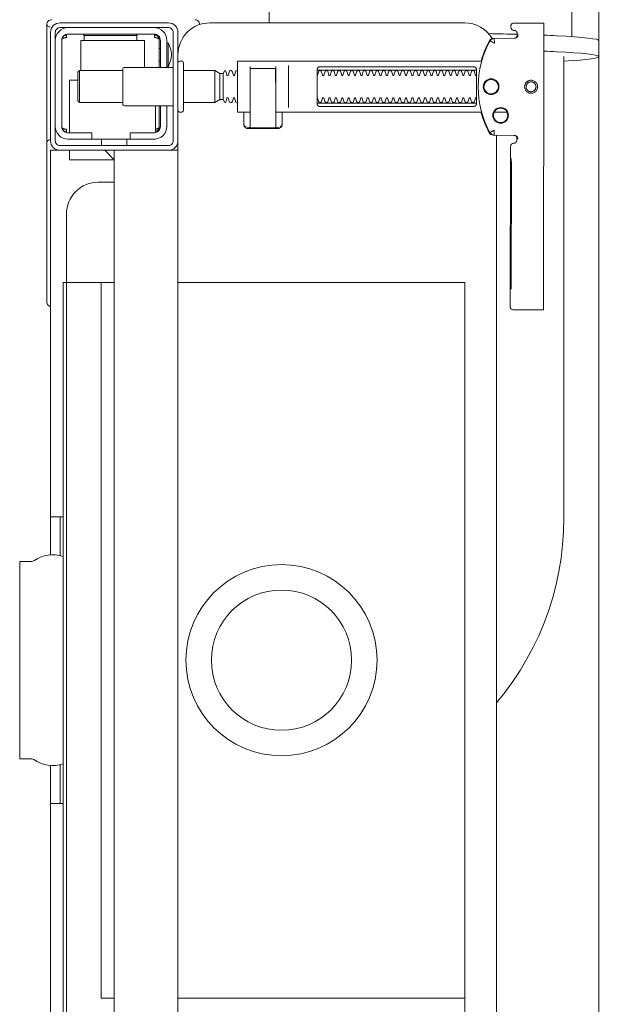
# Model space of a CAD drawing. Header units: millimetres. Extents: x -2274 to 12297, y -16157 to 26321.
# Tile 14 of 256: x -1188 to -1170, y -9962 to -9931. Entities that reach past the tile are written whole.
import ezdxf

# ---------------------------------------------------------------- set-up
doc = ezdxf.new("R2010")
doc.units = ezdxf.units.MM
doc.layers.add('-ŚCIANY NOŚNE', color=4, linetype='Continuous', lineweight=53)

msp = doc.modelspace()

# ---------------------------------------------------------------- linework, layer by layer
at = {"layer": '-ŚCIANY NOŚNE', "color": 253, "lineweight": 13}
msp.add_line((-1170, -9893), (-1170, -9994.451), dxfattribs=at)
at = {"color": 253, "lineweight": 13}
for points in [[(-1180.35, -9931.321), (-1180.35, -9930.382)], [(-1170.85, -9931.754), (-1170.85, -9930.382)], [(-1182.542, -9931.32), (-1182.538, -9931.334), (-1182.536, -9931.345), (-1182.534, -9931.359), (-1182.534, -9931.373)], [(-1171.726, -9931.482), (-1171.744, -9940.173)], [(-1186.827, -9934.685), (-1186.817, -9934.696), (-1186.809, -9934.703), (-1186.802, -9934.709), (-1186.792, -9934.715), (-1186.783, -9934.721), (-1186.773, -9934.725), (-1186.764, -9934.729), (-1186.753, -9934.732), (-1186.743, -9934.735), (-1186.732, -9934.737), (-1186.722, -9934.738), (-1186.712, -9934.738), (-1186.713, -9934.728), (-1186.713, -9934.715), (-1186.713, -9934.691), (-1186.713, -9934.681), (-1186.713, -9934.671), (-1186.712, -9934.66), (-1186.722, -9934.66), (-1186.732, -9934.659), (-1186.743, -9934.659), (-1186.753, -9934.657), (-1186.763, -9934.656), (-1186.773, -9934.654), (-1186.784, -9934.651), (-1186.794, -9934.648), (-1186.804, -9934.645), (-1186.814, -9934.641), (-1186.824, -9934.636), (-1186.833, -9934.631), (-1186.842, -9934.624), (-1186.85, -9934.617), (-1186.856, -9934.609), (-1186.863, -9934.596), (-1186.863, -9931.846), (-1186.852, -9931.828), (-1186.845, -9931.82), (-1186.836, -9931.814), (-1186.827, -9931.808), (-1186.818, -9931.803), (-1186.808, -9931.799), (-1186.798, -9931.795), (-1186.787, -9931.792), (-1186.776, -9931.789), (-1186.766, -9931.787), (-1186.756, -9931.786), (-1186.745, -9931.784), (-1186.734, -9931.783), (-1186.723, -9931.783), (-1186.713, -9931.782), (-1186.714, -9931.704), (-1186.724, -9931.705), (-1186.735, -9931.706), (-1186.745, -9931.708), (-1186.755, -9931.711), (-1186.766, -9931.714), (-1186.775, -9931.718), (-1186.785, -9931.723), (-1186.794, -9931.729), (-1186.803, -9931.735), (-1186.812, -9931.742), (-1186.82, -9931.75), (-1186.827, -9931.758)], [(-1186.164, -9931.671), (-1186.164, -9931.689), (-1186.164, -9931.706), (-1186.163, -9931.719), (-1186.163, -9931.73)], [(-1184.502, -9931.73), (-1184.502, -9931.719), (-1184.502, -9931.706), (-1184.502, -9931.689), (-1184.502, -9931.671)], [(-1172.551, -9931.728), (-1172.551, -9931.713), (-1172.552, -9931.683), (-1172.56, -9931.728), (-1172.567, -9931.744), (-1172.575, -9931.758), (-1172.586, -9931.77), (-1172.599, -9931.781), (-1172.614, -9931.789), (-1172.629, -9931.795), (-1172.646, -9931.798)], [(-1186.263, -9932.821), (-1186.263, -9931.871), (-1184.263, -9931.871), (-1184.263, -9932.721)], [(-1183.803, -9931.843), (-1183.803, -9932.721)], [(-1183.763, -9932.121), (-1183.803, -9932.121)], [(-1170, -9932.38), (-1170, -9931.88)], [(-1171.1, -9932.38), (-1171.1, -9946.867), (-1171.11, -9947.286), (-1171.139, -9947.705), (-1171.188, -9948.121), (-1171.256, -9948.535), (-1171.343, -9948.945), (-1171.45, -9949.351), (-1171.575, -9949.751), (-1171.719, -9950.145), (-1171.881, -9950.532), (-1172.061, -9950.911), (-1172.258, -9951.281), (-1172.472, -9951.642), (-1172.703, -9951.992), (-1172.95, -9952.331), (-1173.213, -9952.658)], [(-1183.763, -9932.521), (-1183.803, -9932.521)], [(-1180.945, -9932.688), (-1180.945, -9932.771), (-1180.935, -9932.754), (-1180.925, -9932.751)], [(-1180.145, -9932.688), (-1180.145, -9933.795), (-1180.145, -9933.954)], [(-1179.745, -9933.98), (-1179.745, -9932.663)], [(-1184.943, -9932.821), (-1186.305, -9932.821), (-1186.355, -9932.871), (-1186.355, -9933.771), (-1186.305, -9933.821), (-1184.943, -9933.821)], [(-1186.305, -9933.821), (-1186.305, -9932.821)], [(-1182.055, -9933.821), (-1182.055, -9932.821)], [(-1181.899, -9933.731), (-1181.899, -9932.911)], [(-1181.793, -9932.911), (-1181.793, -9933.731)], [(-1173.945, -9932.801), (-1178.745, -9932.801)], [(-1186.355, -9933.121), (-1186.613, -9933.121), (-1186.613, -9934.771)], [(-1183.913, -9934.657), (-1183.897, -9934.655), (-1183.885, -9934.652), (-1183.875, -9934.649), (-1183.864, -9934.646), (-1183.854, -9934.642), (-1183.844, -9934.638), (-1183.834, -9934.632), (-1183.826, -9934.627), (-1183.818, -9934.62), (-1183.811, -9934.611), (-1183.806, -9934.603), (-1183.803, -9934.593), (-1183.803, -9934.603), (-1183.805, -9934.613), (-1183.807, -9934.625), (-1183.81, -9934.635), (-1183.814, -9934.645), (-1183.818, -9934.655), (-1183.823, -9934.664), (-1183.83, -9934.675), (-1183.838, -9934.685), (-1183.847, -9934.694), (-1183.856, -9934.703), (-1183.867, -9934.711), (-1183.877, -9934.718), (-1183.889, -9934.724), (-1183.9, -9934.729), (-1183.913, -9934.733), (-1183.913, -9933.921)], [(-1183.803, -9933.921), (-1183.803, -9934.599)], [(-1178.745, -9933.841), (-1173.945, -9933.841)], [(-1179.95, -9934.121), (-1179.945, -9934.154), (-1179.945, -9934.501), (-1179.945, -9934.512), (-1179.947, -9934.523), (-1179.955, -9934.532), (-1179.957, -9934.542), (-1179.958, -9934.559), (-1179.958, -9934.569), (-1179.96, -9934.58), (-1179.967, -9934.591), (-1179.98, -9934.596), (-1180.007, -9934.596), (-1180.009, -9934.61), (-1180.012, -9934.62), (-1180.019, -9934.628), (-1180.033, -9934.634), (-1181.057, -9934.634), (-1181.069, -9934.63), (-1181.077, -9934.62), (-1181.083, -9934.596), (-1181.109, -9934.596), (-1181.12, -9934.593), (-1181.127, -9934.586), (-1181.131, -9934.575), (-1181.132, -9934.559), (-1181.132, -9934.546), (-1181.134, -9934.532), (-1181.142, -9934.524), (-1181.145, -9934.514), (-1181.145, -9934.501), (-1181.145, -9934.154), (-1181.139, -9934.121)], [(-1173.683, -9934.121), (-1180.145, -9934.121)], [(-1172.883, -9934.121), (-1173.288, -9934.121)], [(-1181.085, -9934.583), (-1181.13, -9934.549), (-1181.144, -9934.492)], [(-1180.964, -9934.608), (-1180.991, -9934.607), (-1181.044, -9934.598)], [(-1180.045, -9934.598), (-1180.099, -9934.607), (-1180.125, -9934.608)], [(-1179.945, -9934.492), (-1179.96, -9934.549), (-1180.005, -9934.583)], [(-1173.316, -9934.842), (-1172.66, -9934.855), (-1172.645, -9934.857), (-1172.629, -9934.861), (-1172.615, -9934.867), (-1172.601, -9934.876), (-1172.59, -9934.886), (-1172.58, -9934.899), (-1172.572, -9934.913), (-1172.566, -9934.927), (-1172.558, -9934.973), (-1172.558, -9934.941), (-1172.558, -9934.926)], [(-1173.213, -9967.814), (-1173.213, -9934.844)], [(-1185.613, -9935.171), (-1185.613, -9934.971)], [(-1184.813, -9935.171), (-1184.813, -9934.971)], [(-1187.213, -9948.016), (-1187.213, -9935.321), (-1186.913, -9935.321)], [(-1185.213, -9935.621), (-1186.613, -9935.621), (-1186.613, -9935.321)], [(-1185.513, -9967.321), (-1185.213, -9967.021), (-1185.213, -9967.321), (-1185.213, -9935.321), (-1185.213, -9935.621), (-1185.513, -9935.321)], [(-1184.813, -9935.321), (-1183.613, -9935.321)], [(-1183.513, -9935.321), (-1183.213, -9935.321), (-1183.213, -9967.321), (-1183.513, -9967.321)], [(-1172.758, -9936.126), (-1172.764, -9939.126)], [(-1172.754, -9939.126), (-1172.748, -9936.126)], [(-1185.213, -9961.923), (-1185.621, -9961.923), (-1185.621, -9939.474)], [(-1183.213, -9939.474), (-1174.213, -9939.474), (-1174.213, -9962.474), (-1183.213, -9962.474)], [(-1187.213, -9946.821), (-1186.813, -9946.821)], [(-1186.913, -9946.821), (-1186.913, -9948.038)], [(-1186.913, -9967.321), (-1187.213, -9967.321), (-1187.213, -9954.626)], [(-1186.913, -9954.604), (-1186.913, -9955.821)], [(-1186.813, -9955.821), (-1187.213, -9955.821)], [(-1174.213, -9961.923), (-1183.213, -9961.923)]]:
    msp.add_lwpolyline(points, dxfattribs=at)
for points in [[(-1187.332, -9935.084), (-1187.332, -9935.072), (-1187.332, -9935.052), (-1187.332, -9935.027), (-1187.331, -9934.998), (-1187.331, -9934.964), (-1187.331, -9934.928), (-1187.331, -9934.894), (-1187.331, -9931.55), (-1187.331, -9931.48), (-1187.332, -9931.418), (-1187.332, -9931.373), (-1187.331, -9931.36), (-1187.33, -9931.348), (-1187.328, -9931.337), (-1187.322, -9931.318, 0.517033), (-1187.228, -9931.451)], [(-1187.182, -9931.222, 0.198909), (-1187.288, -9931.266, 0.091301), (-1187.319, -9931.31)], [(-1186.663, -9931.471, 0.414214), (-1187.063, -9931.871)], [(-1183.963, -9931.471, -0.414214), (-1183.563, -9931.871), (-1183.563, -9932.696), (-1183.525, -9932.696), (-1183.525, -9931.946), (-1183.563, -9931.946)], [(-1183.213, -9935.328), (-1183.213, -9934.073, 0.405519), (-1183.163, -9934.121), (-1183.093, -9934.121, 0.414214), (-1183.043, -9934.071), (-1183.043, -9932.571, 0.414214), (-1183.093, -9932.521), (-1183.163, -9932.521, 0.405519), (-1183.213, -9932.57), (-1183.213, -9932.321, -0.414214), (-1182.213, -9931.321), (-1174.213, -9931.321, -0.266001), (-1173.35, -9931.815)], [(-1182.546, -9931.31, 0.091301), (-1182.577, -9931.266, 0.198909), (-1182.683, -9931.222)], [(-1182.541, -9931.377, 0.170835), (-1182.546, -9931.31)], [(-1171.727, -9931.332), (-1172.627, -9931.326, 0.009369), (-1172.67, -9931.328), (-1172.687, -9931.33), (-1172.704, -9931.335), (-1172.719, -9931.343), (-1172.733, -9931.353), (-1172.745, -9931.366), (-1172.755, -9931.381), (-1172.762, -9931.397), (-1172.765, -9931.414), (-1172.766, -9931.426), (-1172.767, -9931.441)], [(-1172.568, -9931.745), (-1172.567, -9931.656, 0.282591), (-1172.623, -9931.568), (-1172.632, -9931.564), (-1172.642, -9931.56), (-1172.652, -9931.558), (-1172.667, -9931.557, -0.415352), (-1172.767, -9931.457)], [(-1183.763, -9932.721), (-1183.763, -9931.871, 0.414214), (-1183.963, -9931.671), (-1186.663, -9931.671, 0.414214), (-1186.863, -9931.871), (-1186.863, -9934.571, 0.414214), (-1186.663, -9934.771), (-1185.913, -9934.771), (-1185.913, -9934.971), (-1183.963, -9934.971)], [(-1186.156, -9931.871), (-1186.156, -9931.806), (-1186.156, -9931.779), (-1186.157, -9931.761), (-1186.157, -9931.754, 0.116465), (-1186.162, -9931.732), (-1186.168, -9931.72), (-1184.497, -9931.72), (-1184.503, -9931.732, 0.116465), (-1184.508, -9931.754), (-1184.509, -9931.779), (-1184.509, -9931.806), (-1184.509, -9931.871)], [(-1173.312, -9931.809), (-1173.33, -9931.81), (-1173.34, -9931.812), (-1173.35, -9931.815), (-1173.361, -9931.818), (-1173.371, -9931.823), (-1173.381, -9931.828), (-1173.389, -9931.833), (-1173.398, -9931.839), (-1173.407, -9931.846), (-1173.414, -9931.854), (-1173.421, -9931.861), (-1173.428, -9931.87), (-1173.434, -9931.878), (-1173.439, -9931.887), (-1173.479, -9931.963), (-1173.517, -9932.04), (-1173.553, -9932.118), (-1173.587, -9932.197), (-1173.618, -9932.277), (-1173.647, -9932.357), (-1173.674, -9932.439), (-1173.698, -9932.521), (-1181.325, -9932.521, 0.414214), (-1181.345, -9932.541), (-1181.345, -9933.776), (-1181.345, -9934.101, 0.414214), (-1181.325, -9934.121), (-1180.945, -9934.121)], [(-1172.536, -9931.698), (-1172.543, -9931.734), (-1172.564, -9931.766), (-1172.596, -9931.788), (-1172.631, -9931.798), (-1173.287, -9931.808), (-1173.292, -9931.808, 0.265347), (-1173.419, -9931.886, 0.125711), (-1173.789, -9933.324, 0.125711), (-1173.425, -9934.763, 0.26954), (-1173.296, -9934.842), (-1172.641, -9934.854), (-1172.619, -9934.857), (-1172.598, -9934.865), (-1172.579, -9934.877), (-1172.564, -9934.893), (-1172.552, -9934.912), (-1172.545, -9934.933), (-1172.543, -9934.953)], [(-1183.525, -9932.696, 0.119096), (-1183.416, -9932.321, 0.119096), (-1183.525, -9931.946)], [(-1183.363, -9932.721), (-1184.893, -9932.721, 0.414214), (-1184.943, -9932.771), (-1184.943, -9933.871, 0.414214), (-1184.893, -9933.921), (-1183.363, -9933.921)], [(-1181.345, -9932.821), (-1181.369, -9932.821, -0.050055), (-1181.395, -9932.836), (-1181.436, -9932.958, -0.719897), (-1181.474, -9932.958), (-1181.514, -9932.836, -0.050055), (-1181.541, -9932.821), (-1181.569, -9932.821, -0.050055), (-1181.595, -9932.836), (-1181.636, -9932.958, -0.719897), (-1181.674, -9932.958), (-1181.714, -9932.836, -0.050055), (-1181.741, -9932.821), (-1181.793, -9932.911), (-1181.899, -9932.911), (-1182.055, -9932.821), (-1183.043, -9932.821)], [(-1180.165, -9932.751), (-1180.924, -9932.751), (-1180.165, -9932.751), (-1180.154, -9932.754), (-1180.147, -9932.762), (-1180.145, -9933.626), (-1180.145, -9934.596, -0.414214), (-1180.165, -9934.616), (-1180.925, -9934.616, -0.414214), (-1180.945, -9934.596), (-1180.945, -9932.778), (-1180.94, -9932.769), (-1180.925, -9932.762)], [(-1178.845, -9932.968, 0.182836), (-1178.836, -9932.958), (-1178.795, -9932.836, 0.050055), (-1178.769, -9932.821), (-1178.741, -9932.821, 0.050055), (-1178.714, -9932.836), (-1178.674, -9932.958, 0.719897), (-1178.636, -9932.958), (-1178.595, -9932.836, 0.050055), (-1178.569, -9932.821), (-1178.541, -9932.821, 0.050055), (-1178.514, -9932.836), (-1178.474, -9932.958, 0.719897), (-1178.436, -9932.958), (-1178.395, -9932.836, 0.050055), (-1178.369, -9932.821), (-1178.341, -9932.821, 0.050055), (-1178.314, -9932.836), (-1178.274, -9932.958, 0.719897), (-1178.236, -9932.958), (-1178.195, -9932.836, 0.050055), (-1178.169, -9932.821), (-1178.141, -9932.821, 0.050055), (-1178.114, -9932.836), (-1178.074, -9932.958, 0.719897), (-1178.036, -9932.958), (-1177.995, -9932.836, 0.050055), (-1177.969, -9932.821), (-1177.941, -9932.821, 0.050055), (-1177.914, -9932.836), (-1177.874, -9932.958, 0.719897), (-1177.836, -9932.958), (-1177.795, -9932.836, 0.050055), (-1177.769, -9932.821), (-1177.741, -9932.821, 0.050055), (-1177.714, -9932.836), (-1177.674, -9932.958, 0.719897), (-1177.636, -9932.958), (-1177.595, -9932.836, 0.050055), (-1177.569, -9932.821), (-1177.541, -9932.821, 0.050055), (-1177.514, -9932.836), (-1177.474, -9932.958, 0.719897), (-1177.436, -9932.958), (-1177.395, -9932.836, 0.050055), (-1177.369, -9932.821), (-1177.341, -9932.821, 0.050055), (-1177.314, -9932.836), (-1177.274, -9932.958, 0.719897), (-1177.236, -9932.958), (-1177.195, -9932.836, 0.050055), (-1177.169, -9932.821), (-1177.141, -9932.821, 0.050055), (-1177.114, -9932.836), (-1177.074, -9932.958, 0.719897), (-1177.036, -9932.958), (-1176.995, -9932.836, 0.050055), (-1176.969, -9932.821), (-1176.941, -9932.821, 0.050055), (-1176.914, -9932.836), (-1176.874, -9932.958, 0.719897), (-1176.836, -9932.958), (-1176.795, -9932.836, 0.050055), (-1176.769, -9932.821), (-1176.741, -9932.821, 0.050055), (-1176.714, -9932.836), (-1176.674, -9932.958, 0.719897), (-1176.636, -9932.958), (-1176.595, -9932.836, 0.050055), (-1176.569, -9932.821), (-1176.541, -9932.821, 0.050055), (-1176.514, -9932.836), (-1176.474, -9932.958, 0.719897), (-1176.436, -9932.958), (-1176.395, -9932.836, 0.050055), (-1176.369, -9932.821), (-1176.341, -9932.821, 0.050055), (-1176.314, -9932.836), (-1176.274, -9932.958, 0.719897), (-1176.236, -9932.958), (-1176.195, -9932.836, 0.050055), (-1176.169, -9932.821), (-1176.141, -9932.821, 0.050055), (-1176.114, -9932.836), (-1176.074, -9932.958, 0.719897), (-1176.036, -9932.958), (-1175.995, -9932.836, 0.050055), (-1175.969, -9932.821), (-1175.941, -9932.821, 0.050055), (-1175.914, -9932.836), (-1175.874, -9932.958, 0.719897), (-1175.836, -9932.958), (-1175.795, -9932.836, 0.050055), (-1175.769, -9932.821), (-1175.741, -9932.821, 0.050055), (-1175.714, -9932.836), (-1175.674, -9932.958, 0.719897), (-1175.636, -9932.958), (-1175.595, -9932.836, 0.050055), (-1175.569, -9932.821), (-1175.541, -9932.821, 0.050055), (-1175.514, -9932.836), (-1175.474, -9932.958, 0.719897), (-1175.436, -9932.958), (-1175.395, -9932.836, 0.050055), (-1175.369, -9932.821), (-1175.341, -9932.821, 0.050055), (-1175.314, -9932.836), (-1175.274, -9932.958, 0.719897), (-1175.236, -9932.958), (-1175.195, -9932.836, 0.050055), (-1175.169, -9932.821), (-1175.141, -9932.821, 0.050055), (-1175.114, -9932.836), (-1175.074, -9932.958, 0.719897), (-1175.036, -9932.958), (-1174.995, -9932.836, 0.050055), (-1174.969, -9932.821), (-1174.941, -9932.821, 0.050055), (-1174.914, -9932.836), (-1174.874, -9932.958, 0.719897), (-1174.836, -9932.958), (-1174.795, -9932.836, 0.050055), (-1174.769, -9932.821), (-1174.741, -9932.821, 0.050055), (-1174.714, -9932.836), (-1174.674, -9932.958, 0.719897), (-1174.636, -9932.958), (-1174.595, -9932.836, 0.050055), (-1174.569, -9932.821), (-1174.541, -9932.821, 0.050055), (-1174.514, -9932.836), (-1174.474, -9932.958, 0.719897), (-1174.436, -9932.958), (-1174.395, -9932.836, 0.050055), (-1174.369, -9932.821), (-1174.341, -9932.821, 0.050055), (-1174.314, -9932.836), (-1174.274, -9932.958, 0.719897), (-1174.236, -9932.958), (-1174.195, -9932.836, 0.050055), (-1174.169, -9932.821), (-1174.141, -9932.821, 0.050055), (-1174.114, -9932.836), (-1174.074, -9932.958, 0.719897), (-1174.036, -9932.958), (-1173.995, -9932.836, 0.050055), (-1173.969, -9932.821), (-1173.941, -9932.821, 0.050055), (-1173.914, -9932.836), (-1173.874, -9932.958, 0.474594), (-1173.845, -9932.968)], [(-1181.345, -9933.821), (-1181.369, -9933.821, 0.050055), (-1181.395, -9933.807), (-1181.436, -9933.685, 0.719897), (-1181.474, -9933.685), (-1181.514, -9933.807, 0.050055), (-1181.541, -9933.821), (-1181.569, -9933.821, 0.050055), (-1181.595, -9933.807), (-1181.636, -9933.685, 0.719897), (-1181.674, -9933.685), (-1181.714, -9933.807, 0.050055), (-1181.741, -9933.821), (-1181.793, -9933.731), (-1181.899, -9933.731), (-1182.055, -9933.821), (-1183.043, -9933.821)], [(-1173.845, -9933.674, 0.474594), (-1173.874, -9933.685), (-1173.914, -9933.807, 0.050055), (-1173.941, -9933.821), (-1173.969, -9933.821, 0.050055), (-1173.995, -9933.807), (-1174.036, -9933.685, 0.719897), (-1174.074, -9933.685), (-1174.114, -9933.807, 0.050055), (-1174.141, -9933.821), (-1174.169, -9933.821, 0.050055), (-1174.195, -9933.807), (-1174.236, -9933.685, 0.719897), (-1174.274, -9933.685), (-1174.314, -9933.807, 0.050055), (-1174.341, -9933.821), (-1174.369, -9933.821, 0.050055), (-1174.395, -9933.807), (-1174.436, -9933.685, 0.719897), (-1174.474, -9933.685), (-1174.514, -9933.807, 0.050055), (-1174.541, -9933.821), (-1174.569, -9933.821, 0.050055), (-1174.595, -9933.807), (-1174.636, -9933.685, 0.719897), (-1174.674, -9933.685), (-1174.714, -9933.807, 0.050055), (-1174.741, -9933.821), (-1174.769, -9933.821, 0.050055), (-1174.795, -9933.807), (-1174.836, -9933.685, 0.719897), (-1174.874, -9933.685), (-1174.914, -9933.807, 0.050055), (-1174.941, -9933.821), (-1174.969, -9933.821, 0.050055), (-1174.995, -9933.807), (-1175.036, -9933.685, 0.719897), (-1175.074, -9933.685), (-1175.114, -9933.807, 0.050055), (-1175.141, -9933.821), (-1175.169, -9933.821, 0.050055), (-1175.195, -9933.807), (-1175.236, -9933.685, 0.719897), (-1175.274, -9933.685), (-1175.314, -9933.807, 0.050055), (-1175.341, -9933.821), (-1175.369, -9933.821, 0.050055), (-1175.395, -9933.807), (-1175.436, -9933.685, 0.719897), (-1175.474, -9933.685), (-1175.514, -9933.807, 0.050055), (-1175.541, -9933.821), (-1175.569, -9933.821, 0.050055), (-1175.595, -9933.807), (-1175.636, -9933.685, 0.719897), (-1175.674, -9933.685), (-1175.714, -9933.807, 0.050055), (-1175.741, -9933.821), (-1175.769, -9933.821, 0.050055), (-1175.795, -9933.807), (-1175.836, -9933.685, 0.719897), (-1175.874, -9933.685), (-1175.914, -9933.807, 0.050055), (-1175.941, -9933.821), (-1175.969, -9933.821, 0.050055), (-1175.995, -9933.807), (-1176.036, -9933.685, 0.719897), (-1176.074, -9933.685), (-1176.114, -9933.807, 0.050055), (-1176.141, -9933.821), (-1176.169, -9933.821, 0.050055), (-1176.195, -9933.807), (-1176.236, -9933.685, 0.719897), (-1176.274, -9933.685), (-1176.314, -9933.807, 0.050055), (-1176.341, -9933.821), (-1176.369, -9933.821, 0.050055), (-1176.395, -9933.807), (-1176.436, -9933.685, 0.719897), (-1176.474, -9933.685), (-1176.514, -9933.807, 0.050055), (-1176.541, -9933.821), (-1176.569, -9933.821, 0.050055), (-1176.595, -9933.807), (-1176.636, -9933.685, 0.719897), (-1176.674, -9933.685), (-1176.714, -9933.807, 0.050055), (-1176.741, -9933.821), (-1176.769, -9933.821, 0.050055), (-1176.795, -9933.807), (-1176.836, -9933.685, 0.719897), (-1176.874, -9933.685), (-1176.914, -9933.807, 0.050055), (-1176.941, -9933.821), (-1176.969, -9933.821, 0.050055), (-1176.995, -9933.807), (-1177.036, -9933.685, 0.719897), (-1177.074, -9933.685), (-1177.114, -9933.807, 0.050055), (-1177.141, -9933.821), (-1177.169, -9933.821, 0.050055), (-1177.195, -9933.807), (-1177.236, -9933.685, 0.719897), (-1177.274, -9933.685), (-1177.314, -9933.807, 0.050055), (-1177.341, -9933.821), (-1177.369, -9933.821, 0.050055), (-1177.395, -9933.807), (-1177.436, -9933.685, 0.719897), (-1177.474, -9933.685), (-1177.514, -9933.807, 0.050055), (-1177.541, -9933.821), (-1177.569, -9933.821, 0.050055), (-1177.595, -9933.807), (-1177.636, -9933.685, 0.719897), (-1177.674, -9933.685), (-1177.714, -9933.807, 0.050055), (-1177.741, -9933.821), (-1177.769, -9933.821, 0.050055), (-1177.795, -9933.807), (-1177.836, -9933.685, 0.719897), (-1177.874, -9933.685), (-1177.914, -9933.807, 0.050055), (-1177.941, -9933.821), (-1177.969, -9933.821, 0.050055), (-1177.995, -9933.807), (-1178.036, -9933.685, 0.719897), (-1178.074, -9933.685), (-1178.114, -9933.807, 0.050055), (-1178.141, -9933.821), (-1178.169, -9933.821, 0.050055), (-1178.195, -9933.807), (-1178.236, -9933.685, 0.719897), (-1178.274, -9933.685), (-1178.314, -9933.807, 0.050055), (-1178.341, -9933.821), (-1178.369, -9933.821, 0.050055), (-1178.395, -9933.807), (-1178.436, -9933.685, 0.719897), (-1178.474, -9933.685), (-1178.514, -9933.807, 0.050055), (-1178.541, -9933.821), (-1178.569, -9933.821, 0.050055), (-1178.595, -9933.807), (-1178.636, -9933.685, 0.719897), (-1178.674, -9933.685), (-1178.714, -9933.807, 0.050055), (-1178.741, -9933.821), (-1178.769, -9933.821, 0.050055), (-1178.795, -9933.807), (-1178.836, -9933.685, 0.182836), (-1178.845, -9933.674)], [(-1184.713, -9934.971), (-1184.713, -9934.771), (-1183.963, -9934.771, 0.414214), (-1183.763, -9934.571), (-1183.763, -9933.921)], [(-1183.563, -9933.921), (-1183.563, -9934.571, -0.414214), (-1183.963, -9934.971), (-1183.913, -9934.968)], [(-1173.703, -9934.121), (-1173.679, -9934.204), (-1173.652, -9934.287), (-1173.624, -9934.369), (-1173.592, -9934.45), (-1173.559, -9934.53), (-1173.523, -9934.609), (-1173.485, -9934.686), (-1173.445, -9934.763), (-1173.444, -9934.764, 0.269546), (-1173.316, -9934.842)], [(-1187.063, -9934.571, 0.414214), (-1186.663, -9934.971), (-1185.913, -9934.971)], [(-1172.574, -9934.909), (-1172.574, -9934.997), (-1172.576, -9935.018), (-1172.583, -9935.039), (-1172.594, -9935.057), (-1172.608, -9935.072), (-1172.626, -9935.085), (-1172.645, -9935.093), (-1172.665, -9935.097, 0.002299), (-1172.678, -9935.097, 0.40455), (-1172.774, -9935.197), (-1172.784, -9940.176), (-1172.784, -9940.194), (-1172.784, -9940.21), (-1172.784, -9940.222), (-1172.783, -9940.238), (-1172.78, -9940.256), (-1172.773, -9940.273), (-1172.763, -9940.288), (-1172.75, -9940.301), (-1172.736, -9940.312), (-1172.719, -9940.32), (-1172.702, -9940.325), (-1172.684, -9940.326), (-1171.784, -9940.324), (-1171.745, -9940.323)], [(-1187.233, -9934.991, 0.412536), (-1187.332, -9935.091), (-1187.332, -9940.071), (-1187.329, -9940.1), (-1187.321, -9940.128), (-1187.307, -9940.154), (-1187.289, -9940.176), (-1187.266, -9940.195), (-1187.241, -9940.209), (-1187.213, -9940.217)], [(-1185.213, -9936.321), (-1185.713, -9936.321, 0.414214), (-1186.713, -9937.321), (-1186.713, -9939.474), (-1185.213, -9939.474)], [(-1186.813, -9947.321), (-1186.813, -9948.066, 0.236962), (-1187.738, -9948.203, -0.154353), (-1187.795, -9948.221), (-1188.181, -9948.221), (-1188.181, -9954.421), (-1187.795, -9954.421, -0.154353), (-1187.738, -9954.439, 0.236962), (-1186.813, -9954.577), (-1186.813, -9955.321)]]:
    msp.add_lwpolyline(points, format="xyb", dxfattribs=at)
for points in [[(-1186.913, -9931.321), (-1183.513, -9931.321, -0.414214), (-1183.213, -9931.621), (-1183.213, -9935.021, -0.414214), (-1183.513, -9935.321), (-1186.913, -9935.321, -0.414214), (-1187.213, -9935.021), (-1187.213, -9931.621, -0.414214)], [(-1183.513, -9935.171), (-1186.913, -9935.171, -0.414214), (-1187.063, -9935.021), (-1187.063, -9931.621, -0.414214), (-1186.913, -9931.471), (-1183.513, -9931.471, -0.414214), (-1183.363, -9931.621), (-1183.363, -9935.021, -0.414214)], [(-1173.415, -9931.886), (-1173.415, -9931.886), (-1173.415, -9931.886), (-1173.415, -9931.886), (-1173.415, -9931.886), (-1173.415, -9931.886), (-1173.415, -9931.887), (-1173.415, -9931.887), (-1173.415, -9931.887), (-1173.415, -9931.887), (-1173.415, -9931.887), (-1173.415, -9931.887), (-1173.415, -9931.886), (-1173.415, -9931.886), (-1173.414, -9931.886), (-1173.414, -9931.886), (-1173.414, -9931.886), (-1173.414, -9931.886), (-1173.414, -9931.886), (-1173.414, -9931.886), (-1173.414, -9931.886), (-1173.414, -9931.886), (-1173.414, -9931.886), (-1173.413, -9931.886), (-1173.413, -9931.886), (-1173.413, -9931.886), (-1173.413, -9931.887), (-1173.412, -9931.887), (-1173.412, -9931.887), (-1173.412, -9931.887), (-1173.411, -9931.888), (-1173.41, -9931.888), (-1173.41, -9931.888), (-1173.409, -9931.888), (-1173.409, -9931.889), (-1173.408, -9931.889), (-1173.408, -9931.889), (-1173.407, -9931.889), (-1173.407, -9931.89), (-1173.406, -9931.89), (-1173.405, -9931.89), (-1173.405, -9931.891), (-1173.404, -9931.891), (-1173.403, -9931.891), (-1173.403, -9931.892), (-1173.402, -9931.892), (-1173.401, -9931.893), (-1173.4, -9931.893), (-1173.4, -9931.894), (-1173.399, -9931.894), (-1173.398, -9931.894), (-1173.397, -9931.895), (-1173.396, -9931.895), (-1173.395, -9931.896), (-1173.394, -9931.896), (-1173.393, -9931.897), (-1173.392, -9931.897), (-1173.391, -9931.898), (-1173.39, -9931.898), (-1173.389, -9931.899), (-1173.388, -9931.9), (-1173.387, -9931.9), (-1173.386, -9931.901), (-1173.385, -9931.901), (-1173.384, -9931.902), (-1173.383, -9931.903), (-1173.382, -9931.903), (-1173.38, -9931.904), (-1173.379, -9931.905), (-1173.378, -9931.905), (-1173.377, -9931.906), (-1173.374, -9931.907), (-1173.372, -9931.909), (-1173.369, -9931.91), (-1173.366, -9931.912), (-1173.364, -9931.913), (-1173.361, -9931.915), (-1173.358, -9931.916), (-1173.339, -9931.926), (-1173.336, -9931.928), (-1173.33, -9931.932), (-1173.326, -9931.933), (-1173.323, -9931.935), (-1173.32, -9931.937), (-1173.316, -9931.939), (-1173.313, -9931.941), (-1173.309, -9931.943), (-1173.306, -9931.945), (-1173.304, -9931.946), (-1173.303, -9931.946), (-1173.302, -9931.947), (-1173.3, -9931.948), (-1173.299, -9931.948), (-1173.298, -9931.949), (-1173.298, -9931.949), (-1173.297, -9931.95), (-1173.296, -9931.95), (-1173.295, -9931.951), (-1173.295, -9931.951), (-1173.294, -9931.951), (-1173.294, -9931.951), (-1173.294, -9931.951), (-1173.293, -9931.951), (-1173.293, -9931.952), (-1173.292, -9931.952), (-1173.291, -9931.952), (-1173.291, -9931.953), (-1173.291, -9931.953), (-1173.29, -9931.953), (-1173.29, -9931.954), (-1173.289, -9931.954), (-1173.289, -9931.954), (-1173.289, -9931.955), (-1173.288, -9931.955), (-1173.288, -9931.956), (-1173.287, -9931.956), (-1173.287, -9931.957), (-1173.287, -9931.957), (-1173.286, -9931.957), (-1173.286, -9931.958), (-1173.286, -9931.958), (-1173.285, -9931.958), (-1173.285, -9931.958), (-1173.284, -9931.958), (-1173.284, -9931.958), (-1173.283, -9931.958), (-1173.283, -9931.958), (-1173.282, -9931.958), (-1173.282, -9931.958), (-1173.282, -9931.958), (-1173.281, -9931.957), (-1173.281, -9931.957), (-1173.281, -9931.957), (-1173.281, -9931.957), (-1173.281, -9931.956), (-1173.281, -9931.956), (-1173.28, -9931.956), (-1173.28, -9931.956), (-1173.28, -9931.956), (-1173.28, -9931.956), (-1173.28, -9931.956), (-1173.28, -9931.955), (-1173.28, -9931.955), (-1173.28, -9931.955), (-1173.28, -9931.955), (-1173.28, -9931.954), (-1173.28, -9931.954), (-1173.28, -9931.954), (-1173.28, -9931.954), (-1173.281, -9931.953), (-1173.281, -9931.953), (-1173.281, -9931.953), (-1173.281, -9931.952), (-1173.281, -9931.952), (-1173.281, -9931.951), (-1173.282, -9931.951), (-1173.282, -9931.951), (-1173.282, -9931.95), (-1173.282, -9931.95), (-1173.282, -9931.95), (-1173.282, -9931.949), (-1173.282, -9931.949), (-1173.282, -9931.949), (-1173.282, -9931.948), (-1173.282, -9931.948), (-1173.282, -9931.947), (-1173.282, -9931.947), (-1173.282, -9931.946), (-1173.282, -9931.946), (-1173.282, -9931.945), (-1173.282, -9931.945), (-1173.282, -9931.945), (-1173.282, -9931.944), (-1173.282, -9931.944), (-1173.282, -9931.944), (-1173.282, -9931.943), (-1173.282, -9931.943), (-1173.282, -9931.943), (-1173.282, -9931.943), (-1173.282, -9931.943), (-1173.282, -9931.942), (-1173.282, -9931.942), (-1173.282, -9931.942), (-1173.282, -9931.941), (-1173.282, -9931.941), (-1173.282, -9931.94), (-1173.282, -9931.94), (-1173.282, -9931.939), (-1173.282, -9931.939), (-1173.282, -9931.938), (-1173.282, -9931.937), (-1173.282, -9931.937), (-1173.282, -9931.936), (-1173.282, -9931.935), (-1173.282, -9931.934), (-1173.282, -9931.933), (-1173.282, -9931.933), (-1173.282, -9931.932), (-1173.282, -9931.931), (-1173.282, -9931.93), (-1173.282, -9931.929), (-1173.282, -9931.924), (-1173.282, -9931.923), (-1173.282, -9931.922), (-1173.282, -9931.921), (-1173.282, -9931.92), (-1173.282, -9931.919), (-1173.282, -9931.918), (-1173.282, -9931.917), (-1173.283, -9931.916), (-1173.283, -9931.914), (-1173.283, -9931.913), (-1173.283, -9931.912), (-1173.283, -9931.911), (-1173.283, -9931.91), (-1173.283, -9931.905), (-1173.283, -9931.902), (-1173.283, -9931.9), (-1173.283, -9931.897), (-1173.283, -9931.895), (-1173.283, -9931.893), (-1173.283, -9931.89), (-1173.283, -9931.888), (-1173.283, -9931.886), (-1173.283, -9931.883), (-1173.284, -9931.866), (-1173.284, -9931.864), (-1173.284, -9931.862), (-1173.284, -9931.86), (-1173.284, -9931.858), (-1173.284, -9931.857), (-1173.284, -9931.856), (-1173.284, -9931.855), (-1173.284, -9931.854), (-1173.284, -9931.853), (-1173.284, -9931.852), (-1173.284, -9931.851), (-1173.284, -9931.85), (-1173.284, -9931.849), (-1173.284, -9931.849), (-1173.284, -9931.848), (-1173.284, -9931.847), (-1173.284, -9931.846), (-1173.284, -9931.845), (-1173.284, -9931.844), (-1173.284, -9931.843), (-1173.284, -9931.842), (-1173.284, -9931.842), (-1173.284, -9931.841), (-1173.284, -9931.84), (-1173.284, -9931.839), (-1173.284, -9931.838), (-1173.284, -9931.838), (-1173.284, -9931.837), (-1173.284, -9931.836), (-1173.284, -9931.835), (-1173.284, -9931.835), (-1173.284, -9931.834), (-1173.284, -9931.833), (-1173.284, -9931.832), (-1173.284, -9931.832), (-1173.284, -9931.831), (-1173.284, -9931.83), (-1173.284, -9931.83), (-1173.284, -9931.829), (-1173.284, -9931.828), (-1173.284, -9931.828), (-1173.285, -9931.827), (-1173.285, -9931.826), (-1173.285, -9931.826), (-1173.285, -9931.825), (-1173.285, -9931.824), (-1173.285, -9931.823), (-1173.285, -9931.822), (-1173.285, -9931.822), (-1173.285, -9931.821), (-1173.285, -9931.82), (-1173.285, -9931.82), (-1173.285, -9931.819), (-1173.285, -9931.819), (-1173.285, -9931.818), (-1173.285, -9931.818), (-1173.285, -9931.818), (-1173.285, -9931.817), (-1173.285, -9931.817), (-1173.285, -9931.816), (-1173.285, -9931.816), (-1173.285, -9931.815), (-1173.285, -9931.815), (-1173.285, -9931.815), (-1173.285, -9931.814), (-1173.285, -9931.814), (-1173.285, -9931.813), (-1173.285, -9931.813), (-1173.285, -9931.813), (-1173.285, -9931.812), (-1173.285, -9931.812), (-1173.285, -9931.812), (-1173.285, -9931.812), (-1173.285, -9931.811), (-1173.285, -9931.811), (-1173.285, -9931.811), (-1173.285, -9931.81), (-1173.285, -9931.81), (-1173.285, -9931.81), (-1173.285, -9931.81), (-1173.285, -9931.81), (-1173.285, -9931.809), (-1173.285, -9931.809), (-1173.285, -9931.809), (-1173.285, -9931.809), (-1173.285, -9931.809), (-1173.285, -9931.809), (-1173.285, -9931.809), (-1173.285, -9931.809), (-1173.285, -9931.808), (-1173.285, -9931.808), (-1173.285, -9931.808), (-1173.286, -9931.808), (-1173.286, -9931.808), (-1173.286, -9931.808), (-1173.286, -9931.808), (-1173.286, -9931.808), (-1173.286, -9931.808), (-1173.285, -9931.808), (-1173.285, -9931.808), (-1173.285, -9931.808), (-1173.285, -9931.808), (-1173.285, -9931.808), (-1173.285, -9931.808), (-1173.285, -9931.808), (-1173.285, -9931.808), (-1173.284, -9931.808), (-1173.284, -9931.808), (-1173.284, -9931.808), (-1173.284, -9931.808), (-1173.284, -9931.808), (-1173.285, -9931.808), (-1173.285, -9931.808), (-1173.285, -9931.808), (-1173.285, -9931.808), (-1173.285, -9931.808), (-1173.285, -9931.808), (-1173.285, -9931.808), (-1173.285, -9931.808, 0.269547)], [(-1173.292, -9934.841), (-1173.291, -9934.84), (-1173.291, -9934.837), (-1173.291, -9934.824), (-1173.288, -9934.718), (-1173.288, -9934.709), (-1173.288, -9934.705), (-1173.288, -9934.701), (-1173.287, -9934.698), (-1173.286, -9934.694), (-1173.287, -9934.691), (-1173.291, -9934.691), (-1173.293, -9934.694), (-1173.296, -9934.696), (-1173.299, -9934.698), (-1173.302, -9934.7), (-1173.306, -9934.702), (-1173.414, -9934.76), (-1173.417, -9934.762), (-1173.42, -9934.763, 0.269546)]]:
    msp.add_lwpolyline(points, format="xyb", close=True, dxfattribs=at)
for points in [[(-1183.803, -9931.854), (-1183.803, -9931.855), (-1183.803, -9931.855), (-1183.803, -9931.855), (-1183.803, -9931.855), (-1183.803, -9931.855), (-1183.803, -9931.855), (-1183.803, -9931.855), (-1183.803, -9931.855), (-1183.803, -9931.855), (-1183.803, -9931.855), (-1183.803, -9931.855), (-1183.803, -9931.855), (-1183.803, -9931.855), (-1183.803, -9931.855), (-1183.803, -9931.855), (-1183.803, -9931.855), (-1183.803, -9931.854), (-1183.803, -9931.854), (-1183.803, -9931.854), (-1183.803, -9931.854), (-1183.803, -9931.853), (-1183.803, -9931.853), (-1183.803, -9931.852), (-1183.803, -9931.851), (-1183.803, -9931.851), (-1183.803, -9931.85), (-1183.803, -9931.85), (-1183.803, -9931.85), (-1183.803, -9931.85), (-1183.803, -9931.849), (-1183.803, -9931.849), (-1183.803, -9931.849), (-1183.803, -9931.849), (-1183.803, -9931.848), (-1183.803, -9931.848), (-1183.803, -9931.848), (-1183.803, -9931.848), (-1183.803, -9931.848), (-1183.803, -9931.848), (-1183.803, -9931.847), (-1183.803, -9931.847), (-1183.803, -9931.847), (-1183.804, -9931.847), (-1183.804, -9931.847), (-1183.804, -9931.846), (-1183.804, -9931.846), (-1183.804, -9931.846), (-1183.804, -9931.846), (-1183.804, -9931.845), (-1183.804, -9931.845), (-1183.804, -9931.845), (-1183.804, -9931.845), (-1183.804, -9931.844), (-1183.804, -9931.844), (-1183.805, -9931.843), (-1183.805, -9931.843), (-1183.805, -9931.842), (-1183.805, -9931.841), (-1183.806, -9931.84), (-1183.806, -9931.84), (-1183.806, -9931.839), (-1183.806, -9931.838), (-1183.807, -9931.838), (-1183.807, -9931.837), (-1183.808, -9931.836), (-1183.808, -9931.836), (-1183.808, -9931.835), (-1183.809, -9931.834), (-1183.809, -9931.833), (-1183.81, -9931.833), (-1183.81, -9931.832), (-1183.811, -9931.831), (-1183.811, -9931.831), (-1183.812, -9931.83), (-1183.812, -9931.829), (-1183.813, -9931.829), (-1183.813, -9931.828), (-1183.814, -9931.827), (-1183.814, -9931.826), (-1183.815, -9931.826), (-1183.816, -9931.825), (-1183.816, -9931.824), (-1183.817, -9931.824), (-1183.818, -9931.823), (-1183.818, -9931.822), (-1183.819, -9931.822), (-1183.82, -9931.821), (-1183.82, -9931.82), (-1183.821, -9931.82), (-1183.822, -9931.819), (-1183.823, -9931.819), (-1183.823, -9931.818), (-1183.824, -9931.817), (-1183.825, -9931.817), (-1183.826, -9931.816), (-1183.827, -9931.815), (-1183.828, -9931.815), (-1183.828, -9931.814), (-1183.829, -9931.813), (-1183.83, -9931.813), (-1183.831, -9931.812), (-1183.832, -9931.812), (-1183.833, -9931.811), (-1183.834, -9931.81), (-1183.835, -9931.81), (-1183.836, -9931.809), (-1183.837, -9931.809), (-1183.838, -9931.808), (-1183.839, -9931.808), (-1183.84, -9931.807), (-1183.841, -9931.806), (-1183.842, -9931.806), (-1183.843, -9931.805), (-1183.844, -9931.805), (-1183.845, -9931.804), (-1183.846, -9931.804), (-1183.847, -9931.803), (-1183.848, -9931.803), (-1183.849, -9931.802), (-1183.851, -9931.802), (-1183.852, -9931.801), (-1183.853, -9931.801), (-1183.854, -9931.8), (-1183.855, -9931.8), (-1183.856, -9931.799), (-1183.858, -9931.799), (-1183.859, -9931.798), (-1183.86, -9931.798), (-1183.861, -9931.797), (-1183.862, -9931.797), (-1183.864, -9931.796), (-1183.865, -9931.796), (-1183.867, -9931.795), (-1183.87, -9931.794), (-1183.873, -9931.794), (-1183.875, -9931.793), (-1183.878, -9931.792), (-1183.88, -9931.791), (-1183.883, -9931.791), (-1183.886, -9931.79), (-1183.888, -9931.789), (-1183.891, -9931.789), (-1183.893, -9931.788), (-1183.896, -9931.788), (-1183.899, -9931.787), (-1183.901, -9931.787), (-1183.904, -9931.786), (-1183.907, -9931.786), (-1183.909, -9931.786), (-1183.912, -9931.785), (-1183.915, -9931.785), (-1183.917, -9931.784), (-1183.92, -9931.784), (-1183.923, -9931.784), (-1183.924, -9931.784), (-1183.925, -9931.784), (-1183.925, -9931.784), (-1183.926, -9931.784), (-1183.927, -9931.784), (-1183.927, -9931.784), (-1183.928, -9931.783), (-1183.928, -9931.783), (-1183.929, -9931.783), (-1183.93, -9931.783), (-1183.93, -9931.783), (-1183.931, -9931.783), (-1183.931, -9931.783), (-1183.932, -9931.783), (-1183.932, -9931.783), (-1183.933, -9931.783), (-1183.933, -9931.783), (-1183.933, -9931.783), (-1183.934, -9931.783), (-1183.934, -9931.783), (-1183.935, -9931.783), (-1183.935, -9931.783), (-1183.935, -9931.783), (-1183.936, -9931.783), (-1183.936, -9931.783), (-1183.936, -9931.783), (-1183.936, -9931.783), (-1183.937, -9931.783), (-1183.937, -9931.783), (-1183.937, -9931.783), (-1183.938, -9931.783), (-1183.938, -9931.783), (-1183.938, -9931.783), (-1183.939, -9931.783), (-1183.939, -9931.783), (-1183.94, -9931.783), (-1183.94, -9931.783), (-1183.941, -9931.783), (-1183.941, -9931.783), (-1183.942, -9931.783), (-1183.942, -9931.783), (-1183.943, -9931.783), (-1183.943, -9931.783), (-1183.943, -9931.783), (-1183.944, -9931.783), (-1183.944, -9931.783), (-1183.945, -9931.783), (-1183.945, -9931.783), (-1183.946, -9931.783), (-1183.946, -9931.783), (-1183.947, -9931.783), (-1183.947, -9931.783), (-1183.948, -9931.783), (-1183.949, -9931.783), (-1183.949, -9931.783), (-1183.949, -9931.783), (-1183.95, -9931.783), (-1183.95, -9931.783), (-1183.95, -9931.783), (-1183.951, -9931.783), (-1183.951, -9931.783), (-1183.951, -9931.783), (-1183.952, -9931.783), (-1183.952, -9931.783), (-1183.952, -9931.783), (-1183.952, -9931.783), (-1183.952, -9931.783), (-1183.953, -9931.783), (-1183.953, -9931.782), (-1183.953, -9931.782), (-1183.953, -9931.782), (-1183.953, -9931.782), (-1183.953, -9931.782), (-1183.953, -9931.781), (-1183.954, -9931.781), (-1183.954, -9931.781), (-1183.954, -9931.781), (-1183.954, -9931.78), (-1183.954, -9931.78), (-1183.954, -9931.779), (-1183.953, -9931.779), (-1183.953, -9931.778), (-1183.953, -9931.777), (-1183.953, -9931.776), (-1183.952, -9931.776), (-1183.952, -9931.775), (-1183.952, -9931.775), (-1183.952, -9931.775), (-1183.952, -9931.774), (-1183.952, -9931.773), (-1183.952, -9931.772), (-1183.952, -9931.772), (-1183.952, -9931.771), (-1183.952, -9931.77), (-1183.952, -9931.769), (-1183.953, -9931.768), (-1183.953, -9931.767), (-1183.953, -9931.766), (-1183.953, -9931.765), (-1183.953, -9931.764), (-1183.953, -9931.763), (-1183.953, -9931.762), (-1183.953, -9931.76), (-1183.953, -9931.758), (-1183.953, -9931.756), (-1183.953, -9931.753), (-1183.953, -9931.751), (-1183.953, -9931.747), (-1183.953, -9931.745), (-1183.953, -9931.743), (-1183.953, -9931.726), (-1183.953, -9931.725), (-1183.953, -9931.723), (-1183.953, -9931.722), (-1183.953, -9931.721), (-1183.953, -9931.719), (-1183.953, -9931.718), (-1183.953, -9931.717), (-1183.953, -9931.716), (-1183.953, -9931.715), (-1183.953, -9931.714), (-1183.953, -9931.713), (-1183.953, -9931.712), (-1183.952, -9931.711), (-1183.952, -9931.71), (-1183.952, -9931.71), (-1183.952, -9931.708), (-1183.952, -9931.708), (-1183.952, -9931.707), (-1183.952, -9931.707), (-1183.952, -9931.706), (-1183.952, -9931.706), (-1183.952, -9931.706), (-1183.952, -9931.706), (-1183.952, -9931.705), (-1183.952, -9931.705), (-1183.952, -9931.705), (-1183.952, -9931.705), (-1183.952, -9931.705), (-1183.953, -9931.705), (-1183.953, -9931.705), (-1183.953, -9931.705), (-1183.953, -9931.705), (-1183.953, -9931.705), (-1183.954, -9931.705), (-1183.954, -9931.705), (-1183.954, -9931.705), (-1183.954, -9931.704), (-1183.954, -9931.704), (-1183.954, -9931.704), (-1183.953, -9931.704), (-1183.953, -9931.704), (-1183.953, -9931.704), (-1183.953, -9931.704), (-1183.952, -9931.704), (-1183.952, -9931.704), (-1183.952, -9931.704), (-1183.951, -9931.704), (-1183.95, -9931.704), (-1183.95, -9931.704), (-1183.949, -9931.704), (-1183.948, -9931.704), (-1183.947, -9931.705), (-1183.947, -9931.705), (-1183.946, -9931.705), (-1183.946, -9931.705), (-1183.945, -9931.705), (-1183.945, -9931.705), (-1183.944, -9931.705), (-1183.944, -9931.705), (-1183.943, -9931.705), (-1183.942, -9931.705), (-1183.941, -9931.705), (-1183.941, -9931.705), (-1183.94, -9931.705), (-1183.94, -9931.705), (-1183.94, -9931.705), (-1183.939, -9931.705), (-1183.939, -9931.705), (-1183.938, -9931.705), (-1183.938, -9931.705), (-1183.937, -9931.705), (-1183.937, -9931.705), (-1183.936, -9931.705), (-1183.936, -9931.705), (-1183.935, -9931.705), (-1183.935, -9931.705), (-1183.935, -9931.706), (-1183.934, -9931.706), (-1183.934, -9931.706), (-1183.934, -9931.706), (-1183.933, -9931.706), (-1183.933, -9931.706), (-1183.933, -9931.706), (-1183.932, -9931.706), (-1183.932, -9931.706), (-1183.931, -9931.706), (-1183.931, -9931.706), (-1183.93, -9931.706), (-1183.93, -9931.706), (-1183.929, -9931.706), (-1183.928, -9931.706), (-1183.928, -9931.707), (-1183.927, -9931.707), (-1183.926, -9931.707), (-1183.926, -9931.707), (-1183.925, -9931.707), (-1183.924, -9931.707), (-1183.923, -9931.707), (-1183.923, -9931.707), (-1183.922, -9931.708), (-1183.921, -9931.708), (-1183.92, -9931.708), (-1183.919, -9931.708), (-1183.918, -9931.709), (-1183.916, -9931.709), (-1183.915, -9931.709), (-1183.913, -9931.71), (-1183.911, -9931.71), (-1183.91, -9931.711), (-1183.908, -9931.711), (-1183.906, -9931.712), (-1183.905, -9931.712), (-1183.903, -9931.713), (-1183.902, -9931.713), (-1183.9, -9931.714), (-1183.898, -9931.715), (-1183.897, -9931.715), (-1183.895, -9931.716), (-1183.894, -9931.716), (-1183.892, -9931.717), (-1183.891, -9931.718), (-1183.889, -9931.719), (-1183.888, -9931.719), (-1183.886, -9931.72), (-1183.885, -9931.721), (-1183.883, -9931.722), (-1183.882, -9931.722), (-1183.88, -9931.723), (-1183.879, -9931.724), (-1183.877, -9931.725), (-1183.876, -9931.726), (-1183.874, -9931.727), (-1183.873, -9931.727), (-1183.871, -9931.728), (-1183.87, -9931.729), (-1183.869, -9931.73), (-1183.867, -9931.731), (-1183.866, -9931.732), (-1183.865, -9931.733), (-1183.863, -9931.734), (-1183.862, -9931.735), (-1183.86, -9931.736), (-1183.859, -9931.737), (-1183.858, -9931.738), (-1183.857, -9931.739), (-1183.855, -9931.74), (-1183.854, -9931.741), (-1183.853, -9931.743), (-1183.851, -9931.744), (-1183.85, -9931.745), (-1183.849, -9931.746), (-1183.848, -9931.747), (-1183.847, -9931.748), (-1183.845, -9931.75), (-1183.844, -9931.751), (-1183.843, -9931.752), (-1183.842, -9931.753), (-1183.841, -9931.755), (-1183.84, -9931.756), (-1183.839, -9931.757), (-1183.838, -9931.758), (-1183.836, -9931.76), (-1183.835, -9931.761), (-1183.834, -9931.762), (-1183.833, -9931.764), (-1183.832, -9931.765), (-1183.831, -9931.766), (-1183.83, -9931.768), (-1183.829, -9931.769), (-1183.828, -9931.77), (-1183.827, -9931.772), (-1183.827, -9931.773), (-1183.826, -9931.775), (-1183.825, -9931.776), (-1183.824, -9931.778), (-1183.823, -9931.779), (-1183.822, -9931.78), (-1183.821, -9931.782), (-1183.821, -9931.783), (-1183.82, -9931.785), (-1183.819, -9931.786), (-1183.818, -9931.788), (-1183.817, -9931.789), (-1183.817, -9931.791), (-1183.816, -9931.793), (-1183.815, -9931.794), (-1183.815, -9931.796), (-1183.814, -9931.797), (-1183.813, -9931.799), (-1183.813, -9931.8), (-1183.812, -9931.802), (-1183.812, -9931.803), (-1183.811, -9931.805), (-1183.81, -9931.807), (-1183.81, -9931.808), (-1183.809, -9931.81), (-1183.809, -9931.811), (-1183.808, -9931.813), (-1183.808, -9931.815), (-1183.808, -9931.816), (-1183.807, -9931.818), (-1183.807, -9931.82), (-1183.806, -9931.821), (-1183.806, -9931.823), (-1183.806, -9931.825), (-1183.805, -9931.826), (-1183.805, -9931.828), (-1183.805, -9931.83), (-1183.805, -9931.83), (-1183.804, -9931.831), (-1183.804, -9931.832), (-1183.804, -9931.833), (-1183.804, -9931.834), (-1183.804, -9931.835), (-1183.804, -9931.836), (-1183.804, -9931.838), (-1183.804, -9931.839), (-1183.803, -9931.84), (-1183.803, -9931.841), (-1183.803, -9931.842), (-1183.803, -9931.842), (-1183.803, -9931.843), (-1183.803, -9931.844), (-1183.803, -9931.844), (-1183.803, -9931.845), (-1183.803, -9931.846), (-1183.803, -9931.847), (-1183.803, -9931.847), (-1183.803, -9931.847), (-1183.803, -9931.848), (-1183.803, -9931.848), (-1183.803, -9931.85), (-1183.803, -9931.851), (-1183.803, -9931.851), (-1183.803, -9931.852), (-1183.803, -9931.852), (-1183.803, -9931.852), (-1183.803, -9931.852), (-1183.803, -9931.852), (-1183.803, -9931.853), (-1183.803, -9931.853), (-1183.803, -9931.853), (-1183.803, -9931.854), (-1183.803, -9931.854), (-1183.803, -9931.854), (-1183.803, -9931.854)], [(-1173.845, -9933.85), (-1173.845, -9933.859), (-1173.846, -9933.867), (-1173.848, -9933.876), (-1173.85, -9933.885), (-1173.853, -9933.893), (-1173.857, -9933.901), (-1173.862, -9933.908), (-1173.868, -9933.915), (-1173.875, -9933.921), (-1173.882, -9933.927), (-1173.891, -9933.932), (-1173.9, -9933.937), (-1173.911, -9933.941), (-1173.922, -9933.943), (-1173.933, -9933.945), (-1173.945, -9933.946), (-1178.745, -9933.946), (-1178.756, -9933.945), (-1178.768, -9933.943), (-1178.779, -9933.941), (-1178.789, -9933.937), (-1178.799, -9933.932), (-1178.807, -9933.927), (-1178.815, -9933.921), (-1178.821, -9933.915), (-1178.827, -9933.908), (-1178.832, -9933.901), (-1178.836, -9933.893), (-1178.839, -9933.885), (-1178.842, -9933.876), (-1178.843, -9933.867), (-1178.844, -9933.859), (-1178.845, -9933.85), (-1178.845, -9932.792), (-1178.844, -9932.783), (-1178.843, -9932.775), (-1178.842, -9932.766), (-1178.839, -9932.757), (-1178.836, -9932.749), (-1178.832, -9932.741), (-1178.827, -9932.734), (-1178.821, -9932.727), (-1178.815, -9932.721), (-1178.807, -9932.715), (-1178.799, -9932.71), (-1178.789, -9932.705), (-1178.779, -9932.701), (-1178.768, -9932.699), (-1178.756, -9932.697), (-1178.745, -9932.697), (-1173.945, -9932.697), (-1173.933, -9932.697), (-1173.922, -9932.699), (-1173.911, -9932.701), (-1173.9, -9932.705), (-1173.891, -9932.71), (-1173.882, -9932.715), (-1173.875, -9932.721), (-1173.868, -9932.727), (-1173.862, -9932.734), (-1173.857, -9932.741), (-1173.853, -9932.749), (-1173.85, -9932.757), (-1173.848, -9932.766), (-1173.846, -9932.775), (-1173.845, -9932.783), (-1173.845, -9932.792)], [(-1171.925, -9933.327), (-1171.926, -9933.347), (-1171.929, -9933.367), (-1171.934, -9933.387), (-1171.94, -9933.406), (-1171.949, -9933.424), (-1171.959, -9933.441), (-1171.971, -9933.457), (-1171.985, -9933.472), (-1172, -9933.485), (-1172.016, -9933.497), (-1172.033, -9933.508), (-1172.052, -9933.516), (-1172.07, -9933.523), (-1172.09, -9933.528), (-1172.11, -9933.531), (-1172.13, -9933.532), (-1172.15, -9933.531), (-1172.17, -9933.528), (-1172.189, -9933.523), (-1172.208, -9933.516), (-1172.226, -9933.507), (-1172.244, -9933.497), (-1172.26, -9933.485), (-1172.275, -9933.471), (-1172.288, -9933.456), (-1172.3, -9933.44), (-1172.31, -9933.423), (-1172.319, -9933.405), (-1172.326, -9933.386), (-1172.33, -9933.366), (-1172.333, -9933.346), (-1172.334, -9933.326), (-1172.333, -9933.306), (-1172.33, -9933.286), (-1172.325, -9933.267), (-1172.319, -9933.248), (-1172.31, -9933.23), (-1172.3, -9933.213), (-1172.288, -9933.197), (-1172.274, -9933.182), (-1172.259, -9933.168), (-1172.243, -9933.156), (-1172.226, -9933.146), (-1172.207, -9933.137), (-1172.189, -9933.131), (-1172.169, -9933.126), (-1172.149, -9933.123), (-1172.129, -9933.122), (-1172.109, -9933.123), (-1172.089, -9933.126), (-1172.07, -9933.131), (-1172.051, -9933.138), (-1172.033, -9933.146), (-1172.015, -9933.157), (-1171.999, -9933.169), (-1171.984, -9933.182), (-1171.971, -9933.197), (-1171.959, -9933.213), (-1171.949, -9933.231), (-1171.94, -9933.249), (-1171.933, -9933.268), (-1171.929, -9933.287), (-1171.926, -9933.307)], [(-1171.975, -9933.327), (-1171.976, -9933.342), (-1171.978, -9933.357), (-1171.982, -9933.372), (-1171.987, -9933.386), (-1171.994, -9933.4), (-1172.001, -9933.413), (-1172.011, -9933.425), (-1172.021, -9933.437), (-1172.032, -9933.447), (-1172.044, -9933.456), (-1172.057, -9933.464), (-1172.071, -9933.47), (-1172.085, -9933.475), (-1172.1, -9933.479), (-1172.115, -9933.481), (-1172.13, -9933.482), (-1172.146, -9933.481), (-1172.161, -9933.479), (-1172.175, -9933.475), (-1172.19, -9933.47), (-1172.204, -9933.463), (-1172.217, -9933.456), (-1172.229, -9933.446), (-1172.24, -9933.436), (-1172.25, -9933.425), (-1172.259, -9933.413), (-1172.267, -9933.4), (-1172.273, -9933.386), (-1172.279, -9933.372), (-1172.282, -9933.357), (-1172.284, -9933.342), (-1172.285, -9933.327), (-1172.284, -9933.311), (-1172.282, -9933.296), (-1172.278, -9933.282), (-1172.273, -9933.267), (-1172.267, -9933.254), (-1172.259, -9933.241), (-1172.25, -9933.228), (-1172.24, -9933.217), (-1172.228, -9933.207), (-1172.216, -9933.198), (-1172.203, -9933.19), (-1172.189, -9933.184), (-1172.175, -9933.178), (-1172.16, -9933.175), (-1172.145, -9933.173), (-1172.13, -9933.172), (-1172.115, -9933.173), (-1172.1, -9933.175), (-1172.085, -9933.179), (-1172.071, -9933.184), (-1172.057, -9933.19), (-1172.044, -9933.198), (-1172.032, -9933.207), (-1172.02, -9933.217), (-1172.01, -9933.229), (-1172.001, -9933.241), (-1171.993, -9933.254), (-1171.987, -9933.268), (-1171.982, -9933.282), (-1171.978, -9933.297), (-1171.976, -9933.312)], [(-1186.813, -9939.474), (-1186.813, -9962.474), (-1186.713, -9962.474), (-1186.713, -9939.474)]]:
    msp.add_lwpolyline(points, close=True, dxfattribs=at)
for centre, radius in [((-1173.384, -9933.324), 0.247), ((-1173.384, -9933.324), 0.227), ((-1173.086, -9934.225), 0.247), ((-1173.086, -9934.225), 0.227), ((-1179.963, -9951.321), 3), ((-1179.963, -9951.321), 2.2)]:
    msp.add_circle(centre, radius, dxfattribs=at)
for centre, major_axis, ratio, start_param, end_param in [((-1172.667, -9931.442), (-0.1, 0.0011), 0.706875, 0, 0.012337), ((-1172.767, -9931.477), (0.0001, 0.0501), 0.008726, 0.786107, 1.14947), ((-1172.667, -9931.457), (-0.1, 0.0006), 0.408573, 0, 0.00956), ((-1171.727, -9931.482), (0, 0.15), 0.008726, 4.712674, 6.283151), ((-1175.6, -9931.88), (5.6, 0), 0.04256, 0.998527, 1.179108), ((-1173.304, -9931.858), (-0.0008, 0.05), 0.017454, 0, 0.000137), ((-1172.467, -9931.658), (-0.1, 0.0002), 0.000289, 6.274459, 6.283185), ((-1175.6, -9931.88), (5.6, 0), 0.04256, 0.705617, 0.806963), ((-1175.6, -9931.88), (5.6, 0), 0.04256, 0, 0.705617), ((-1175.6, -9932.38), (5.6, 0), 0.04256, 0.705617, 0.807212), ((-1175.6, -9932.38), (5.6, 0), 0.04256, 5.645661, 6.988802), ((-1178.745, -9932.801), (-0.1, 0), 0.000289, 0, 1.570796), ((-1173.945, -9932.801), (0.1, 0), 0.000289, 4.712389, 6.283185), ((-1178.745, -9933.841), (-0.1, 0), 0.000289, 0, 1.570796), ((-1173.945, -9933.841), (-0.1, 0), 0.000289, 1.570796, 3.141593), ((-1181.112, -9934.558), (-0.02, -0.0004), 0.133184, 6.278107, 6.278112), ((-1181.062, -9934.598), (-0.02, -0.0013), 0.223, 6.276731, 6.276777), ((-1180.027, -9934.598), (0.02, -0.0013), 0.223, 0.006306, 0.006351), ((-1179.978, -9934.558), (0.02, -0.0004), 0.133184, 0.00502, 0.005026), ((-1173.295, -9934.792), (-0.001, -0.05), 0.000006, 6.282744, 6.283185), ((-1172.474, -9934.997), (-0.1, 0.0002), 0.000289, 6.274459, 6.283185), ((-1172.753, -9936.126), (-0.001, -0.55), 0.008726, 1.571085, 4.712678), ((-1172.759, -9939.126), (-0.001, -0.55), 0.008726, 4.712678, 7.854271), ((-1171.745, -9940.173), (0, 0.15), 0.008726, 3.141878, 4.712682)]:
    msp.add_ellipse(centre, major_axis=major_axis, ratio=ratio, start_param=start_param, end_param=end_param, dxfattribs=at)

doc.saveas('drawing.dxf')
